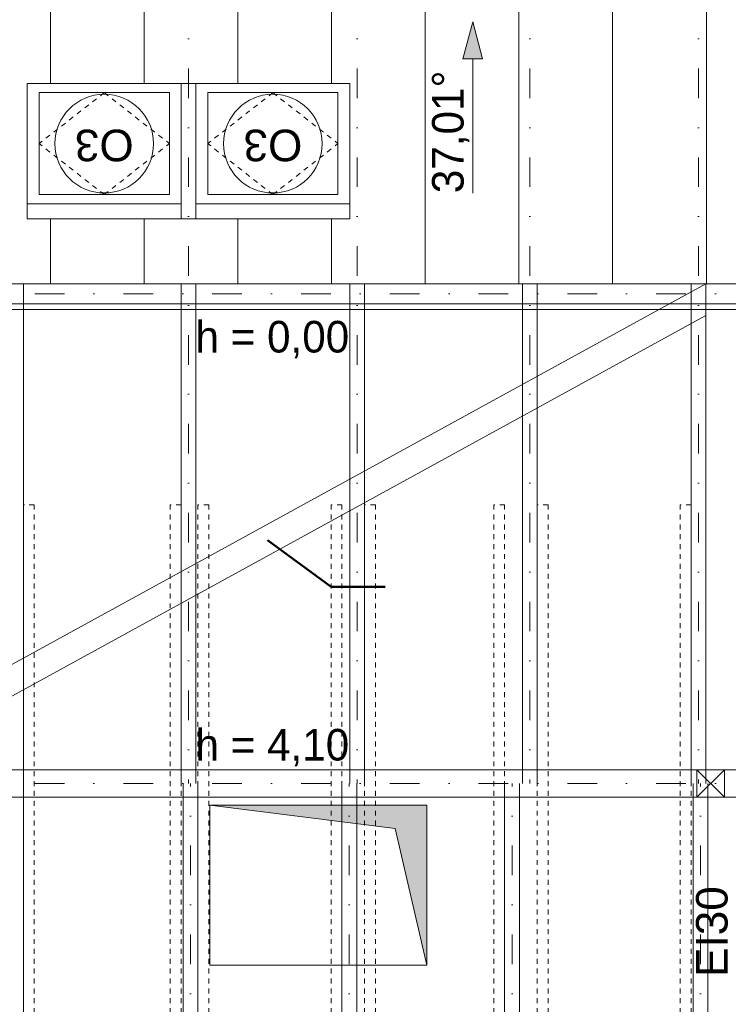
# Model space of a CAD drawing. Extents: x -440864 to -355682, y 13652 to 155872.
# Tile 177 of 179: x -418639 to -415046, y 145786 to 150773. Entities that reach past the tile are written whole.
import ezdxf

# ---------------------------------------------------------------- set-up
doc = ezdxf.new("R2010")
doc.units = 0
doc.header["$MEASUREMENT"] = 0
doc.linetypes.add('Dot & Dashed', pattern=[450, 150, -150, 0, -150])
doc.linetypes.add('Hidden Line', pattern=[50, 25, -25])
doc.layers.get('0').update_dxf_attribs({"color": 252})
doc.layers.add('#podkład', color=252, linetype='Continuous')
doc.layers.add('INWENT DACH', color=252, linetype='Continuous')
for name, color, linetype, lineweight in [('0_Nr_Pióra__21', 252, 'Continuous', 9), ('Arch dachowki_Nr_Pióra__81', 252, 'Continuous', 9), ('Arch okna_Nr_Pióra__41', 252, 'Continuous', 15), ('Arch opisy okien_Nr_Pióra__9', 252, 'Continuous', 13), ('Arch opisy_Nr_Pióra__9', 252, 'Continuous', 13), ('Arch stropy_Nr_Pióra__3', 252, 'Continuous', 18), ('arch wypelnienia_Nr_Pióra__21', 252, 'Continuous', 9), ('INWENT DACH_Nr_Pióra__21', 252, 'Continuous', 9), ('INWENT KONST. DREWNIANA_Nr_Pióra__2', 252, 'Continuous', 13), ('INWENT KONST. DREWNIANA_Nr_Pióra__21', 252, 'Continuous', 9), ('INWENT OPISY_Nr_Pióra__21', 252, 'Continuous', 9), ('INWENT STROPY_Nr_Pióra__21', 252, 'Continuous', 9), ('INWENT WYMIARY_Nr_Pióra__21', 252, 'Continuous', 9)]:
    doc.layers.add(name, color=color, linetype=linetype, lineweight=lineweight)
doc.styles.add('GENERATED_STYLE_10', font='arial.ttf')
doc.styles.add('GENERATED_STYLE_2', font='txt')
doc.dimstyles.new('GENERATED_STYLE__6', dxfattribs={"dimtxt": 0.18, "dimasz": 182.4, "dimexe": 0.18, "dimexo": 0.0625, "dimgap": 0.09, "dimtad": 0, "dimtih": 1, "dimtoh": 1, "dimdec": 4, "dimzin": 0, "dimdsep": 46, "dimcen": 0.09, "dimadec": 0, "dimazin": 0, "dimtfac": 1, "dimtdec": 4, "dimtmove": 0, "dimatfit": 3, "dimldrblk": 'ARROWHEAD_5', "dimfxl": 1, "dimtolj": 1, "dimtzin": 0, "dimarcsym": 0})

# ---------------------------------------------------------------- blocks, each defined once
blk = doc.blocks.new('Linia_28', base_point=(-416341.5, 140842.4))
at = {"layer": 'INWENT DACH_Nr_Pióra__21', "linetype": 'Continuous'}
blk.add_hatch(color=256, dxfattribs=at).paths.add_polyline_path([(-416341.5, 141709.7), (-416291.5, 141523.1), (-416391.5, 141523.1)], flags=0)
for p, q in [((-416341.5, 141709.7), (-416391.5, 141523.1)), ((-416341.5, 141709.7), (-416291.5, 141523.1)), ((-416291.5, 141523.1), (-416391.5, 141523.1)), ((-416341.5, 140842.4), (-416341.5, 141523.1))]:
    blk.add_line(p, q, dxfattribs=at)
blk = doc.blocks.new('ARROWHEAD_5')
at = {"color": 0, "linetype": 'Continuous', "lineweight": 0}
blk.add_line((0, 0), (-1, 0), dxfattribs=at)
blk.add_solid([(-1, 0.2679), (0, 0), (-1, -0.2679), (-1, 0.2679)], dxfattribs=at)
blk = doc.blocks.new('poddasze nieuż.')
at = {"layer": 'arch wypelnienia_Nr_Pióra__21', "linetype": 'Continuous', "lineweight": 0}
blk.add_hatch(color=252, dxfattribs=at).paths.add_polyline_path([(-416574.9, 114984.3), (-416735.4, 115676.1), (-417674.9, 115794.3), (-416574.9, 115794.3)], flags=0)
at = {"layer": 'Arch dachowki_Nr_Pióra__81', "color": 252, "linetype": 'Continuous'}
for p, q in [((-418482.4, 119449.3), (-418482.4, 120505.5)), ((-418007.4, 119449.3), (-418007.4, 120505.5)), ((-417532.4, 119449.3), (-417532.4, 120505.5)), ((-417057.4, 119449.3), (-417057.4, 120505.5)), ((-416582.4, 118434.3), (-416582.4, 120505.5)), ((-416107.4, 118434.3), (-416107.4, 120505.5)), ((-415632.4, 118434.3), (-415632.4, 120505.5)), ((-415157.4, 118434.3), (-415157.4, 120505.5)), ((-418482.4, 118434.3), (-418482.4, 118763.8)), ((-418007.4, 118434.3), (-418007.4, 118763.8)), ((-417532.4, 118434.3), (-417532.4, 118763.8)), ((-417057.4, 118434.3), (-417057.4, 118763.8))]:
    blk.add_line(p, q, dxfattribs=at)
at = {"layer": 'Arch okna_Nr_Pióra__41', "color": 252, "linetype": 'Continuous'}
for p, q in [((-417782.4, 119449.3), (-418599.9, 119449.3)), ((-418599.9, 119449.3), (-418599.9, 118763.8)), ((-417819.9, 118763.8), (-417819.9, 119449.3)), ((-416964.9, 119449.3), (-417782.4, 119449.3)), ((-417744.9, 119449.3), (-417744.9, 118763.8)), ((-416964.9, 118763.8), (-416964.9, 119449.3)), ((-418539.9, 118886.9), (-418539.9, 119403.3)), ((-418539.9, 119403.3), (-417879.9, 119403.3)), ((-417879.9, 119403.3), (-417879.9, 118886.9)), ((-417684.9, 118886.9), (-417684.9, 119403.3)), ((-417684.9, 119403.3), (-417024.9, 119403.3)), ((-417024.9, 119403.3), (-417024.9, 118886.9)), ((-417819.9, 118840.9), (-418599.9, 118840.9)), ((-417879.9, 118886.9), (-418539.9, 118886.9)), ((-416964.9, 118840.9), (-417744.9, 118840.9)), ((-417024.9, 118886.9), (-417684.9, 118886.9)), ((-418599.9, 118763.8), (-417782.4, 118763.8)), ((-417782.4, 118763.8), (-416964.9, 118763.8))]:
    blk.add_line(p, q, dxfattribs=at)
at = {"layer": 'Arch okna_Nr_Pióra__41', "color": 252, "linetype": 'Hidden Line'}
for p, q in [((-418209.9, 119403.3), (-418539.9, 119145.1)), ((-418209.9, 119403.3), (-417879.9, 119145.1)), ((-417354.9, 119403.3), (-417684.9, 119145.1)), ((-417354.9, 119403.3), (-417024.9, 119145.1)), ((-418209.9, 118886.9), (-418539.9, 119145.1)), ((-418209.9, 118886.9), (-417879.9, 119145.1)), ((-417354.9, 118886.9), (-417684.9, 119145.1)), ((-417354.9, 118886.9), (-417024.9, 119145.1))]:
    blk.add_line(p, q, dxfattribs=at)
at = {"layer": 'Arch opisy_Nr_Pióra__9', "color": 252, "linetype": 'Continuous'}
for centre in [(-418209.9, 119145.1), (-417354.9, 119145.1)]:
    blk.add_circle(centre, 250, dxfattribs=at)
at = {"layer": 'Arch stropy_Nr_Pióra__3', "color": 252, "linetype": 'Continuous'}
blk.add_line((-414994.9, 118304.3), (-421734.9, 118304.3), dxfattribs=at)
at = {"layer": 'INWENT KONST. DREWNIANA_Nr_Pióra__2', "color": 252, "linetype": 'Continuous'}
for p, q in [((-419489.9, 116063.9), (-415159.9, 118434.3)), ((-418619.9, 118434.3), (-418619.9, 115904.3)), ((-417819.9, 118434.3), (-417819.9, 115904.3)), ((-417744.9, 118434.3), (-417744.9, 115904.3)), ((-416964.9, 118434.3), (-416964.9, 115904.3)), ((-416889.9, 118434.3), (-416889.9, 115904.3)), ((-416089.9, 118434.3), (-416089.9, 115904.3)), ((-416014.9, 118434.3), (-416014.9, 115904.3)), ((-415234.9, 118434.3), (-415234.9, 115904.3)), ((-415159.9, 118434.3), (-415159.9, 115904.3)), ((-419489.9, 115904.3), (-415159.9, 118274.6)), ((-414324.9, 115974.3), (-430714.9, 115974.3)), ((-418619.9, 110004.3), (-418619.9, 115904.3)), ((-417809.9, 110004.3), (-417809.9, 115904.3)), ((-417734.9, 110004.3), (-417734.9, 115904.3)), ((-417004.9, 110004.3), (-417004.9, 115904.3)), ((-416929.9, 110004.3), (-416929.9, 115904.3)), ((-416179.9, 110004.3), (-416179.9, 115904.3)), ((-416104.9, 110004.3), (-416104.9, 115904.3)), ((-415224.9, 110004.3), (-415224.9, 115904.3)), ((-415149.9, 110004.3), (-415149.9, 115904.3)), ((-414324.9, 115834.3), (-430714.9, 115834.3))]:
    blk.add_line(p, q, dxfattribs=at)
at = {"layer": 'INWENT KONST. DREWNIANA_Nr_Pióra__2', "color": 252, "linetype": 'Hidden Line'}
for p, q in [((-418564.9, 117316.5), (-418619.9, 117316.5)), ((-418619.9, 117316.5), (-418619.9, 112838.2)), ((-418564.9, 117316.5), (-418564.9, 112838.2)), ((-417819.9, 117316.5), (-417874.9, 117316.5)), ((-417874.9, 117316.5), (-417874.9, 112838.2)), ((-417819.9, 117316.5), (-417819.9, 112838.2)), ((-417679.9, 117316.5), (-417734.9, 117316.5)), ((-417734.9, 117316.5), (-417734.9, 112838.2)), ((-417679.9, 117316.5), (-417679.9, 112838.2)), ((-417004.9, 117316.5), (-417059.9, 117316.5)), ((-417059.9, 117316.5), (-417059.9, 112838.2)), ((-417004.9, 117316.5), (-417004.9, 112838.2)), ((-416834.9, 117316.5), (-416889.9, 117316.5)), ((-416889.9, 117316.5), (-416889.9, 112838.2)), ((-416834.9, 117316.5), (-416834.9, 112838.2)), ((-416179.9, 117316.5), (-416234.9, 117316.5)), ((-416234.9, 117316.5), (-416234.9, 112838.2)), ((-416179.9, 117316.5), (-416179.9, 112838.2)), ((-415959.9, 117316.5), (-416014.9, 117316.5)), ((-416014.9, 117316.5), (-416014.9, 112838.2)), ((-415959.9, 117316.5), (-415959.9, 112838.2)), ((-415234.9, 117316.5), (-415289.9, 117316.5)), ((-415289.9, 117316.5), (-415289.9, 112838.2)), ((-415234.9, 117316.5), (-415234.9, 112838.2))]:
    blk.add_line(p, q, dxfattribs=at)
at = {"layer": 'INWENT KONST. DREWNIANA_Nr_Pióra__21', "color": 252, "linetype": 'Dot & Dashed'}
for p, q in [((-417782.4, 120425.9), (-417782.4, 115904.3)), ((-416927.4, 120425.9), (-416927.4, 115904.3)), ((-416052.4, 120425.9), (-416052.4, 115904.3)), ((-415197.4, 120425.9), (-415197.4, 115904.3)), ((-430714.9, 118384.3), (-414324.9, 118384.3)), ((-430714.9, 115904.3), (-414324.9, 115904.3)), ((-417772.4, 105537.4), (-417772.4, 115904.3)), ((-416967.4, 105537.4), (-416967.4, 115904.3)), ((-416142.4, 105537.4), (-416142.4, 115904.3)), ((-415187.4, 105537.4), (-415187.4, 115904.3))]:
    blk.add_line(p, q, dxfattribs=at)
at = {"layer": 'INWENT KONST. DREWNIANA_Nr_Pióra__21', "color": 252, "linetype": 'Continuous'}
for p, q in [((-414324.9, 118434.3), (-430714.9, 118434.3)), ((-414324.9, 118334.3), (-430714.9, 118334.3)), ((-415204.9, 115974.3), (-415204.9, 115834.3)), ((-415064.9, 115974.3), (-415204.9, 115974.3)), ((-415064.9, 115834.3), (-415204.9, 115974.3)), ((-415204.9, 115834.3), (-415064.9, 115974.3)), ((-415064.9, 115834.3), (-415064.9, 115974.3)), ((-415204.9, 115834.3), (-415064.9, 115834.3))]:
    blk.add_line(p, q, dxfattribs=at)
at = {"layer": 'INWENT STROPY_Nr_Pióra__21', "color": 252, "linetype": 'Continuous'}
for p, q in [((-417674.9, 115794.3), (-417674.9, 114984.3)), ((-416574.9, 115794.3), (-417674.9, 115794.3)), ((-416735.4, 115676.1), (-417674.9, 115794.3)), ((-416574.9, 114984.3), (-416574.9, 115794.3)), ((-416574.9, 114984.3), (-416735.4, 115676.1)), ((-417674.9, 114984.3), (-416574.9, 114984.3))]:
    blk.add_line(p, q, dxfattribs=at)
at = {"layer": 'INWENT DACH', "color": 252, "linetype": 'Continuous'}
blk.add_blockref('Linia_28', (-416341.5, 118894.1), dxfattribs=at)
at = {"layer": '0_Nr_Pióra__21', "color": 252, "linetype": 'Continuous', "insert": (-416358.2, 118894.1), "char_height": 160, "attachment_point": 7, "rotation": 90, "style": 'GENERATED_STYLE_2'}
blk.add_mtext('{37,01°}', dxfattribs=at)
at = {"layer": 'Arch opisy okien_Nr_Pióra__9', "color": 252, "linetype": 'Continuous', "char_height": 160, "attachment_point": 2, "style": 'GENERATED_STYLE_10'}
for s, insert, rotation in [('{O3}', (-418209.9, 119056), 180), ('{O3}', (-417354.9, 119056), 180), ('{EI30}', (-415209.8, 115154.3), 90)]:
    blk.add_mtext(s, dxfattribs=dict(at, insert=insert, rotation=rotation))
at = {"layer": 'INWENT WYMIARY_Nr_Pióra__21', "color": 252, "linetype": 'Continuous', "char_height": 160, "attachment_point": 8, "style": 'GENERATED_STYLE_2'}
for s, insert in [('{h = 0,00}', (-417357.6, 118057.4)), ('{h = 4,10}', (-417357.6, 115990.9))]:
    blk.add_mtext(s, dxfattribs=dict(at, insert=insert))
at = {"layer": 'INWENT OPISY_Nr_Pióra__21', "color": 252, "linetype": 'Continuous'}
blk.add_leader([(-417382.7, 117136.9), (-417059.9, 116900.1), (-416786.5, 116900.1)], dimstyle='GENERATED_STYLE__6', dxfattribs=at)

msp = doc.modelspace()

# ---------------------------------------------------------------- block references
at = {"layer": '#podkład', "color": 3, "lineweight": 50}
msp.add_blockref('poddasze nieuż.', (0, 31000), dxfattribs=at)

doc.saveas('drawing.dxf')
